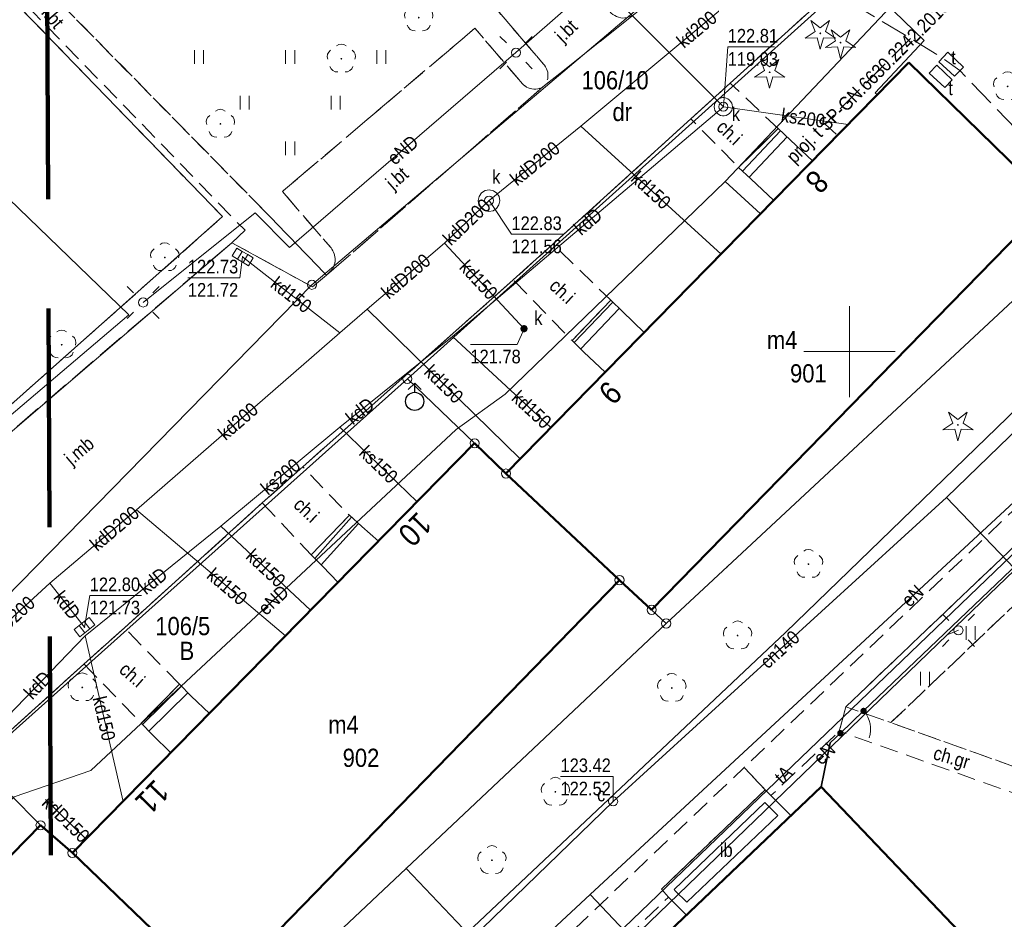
# Model space of a CAD drawing. Extents: x 6439600 to 6443631, y 5654340 to 5654937.
# Tile 5 of 54: x 6440804 to 6440858, y 5654489 to 5654538. Entities that reach past the tile are written whole.
import ezdxf
from ezdxf.enums import TextEntityAlignment as Align

# ---------------------------------------------------------------- set-up
doc = ezdxf.new("R2010")
doc.units = 0
doc.header["$MEASUREMENT"] = 0
for name, pattern in [('1.0_0.5', [1.5, 1, -0.5]), ('1.5_0.5', [2, 1.5, -0.5]), ('2', [0.9, 0.6, -0.3]), ('219-500', [0])]:
    doc.linetypes.add(name, pattern=pattern)
doc.layers.get('0').update_dxf_attribs({"color": 2, "linetype": 'CONTINUOUS', "lineweight": 5})
for name, color, linetype in [('202-punkt graniczny', 7, 'CONTINUOUS'), ('203-punkt graniczny', 7, 'CONTINUOUS'), ('210-oznaczenie konturu użytku gruntowego', 7, 'CONTINUOUS'), ('211-numer działki ewidencyjnej', 7, 'CONTINUOUS'), ('218-kontur użytku gruntowego', 7, 'CONTINUOUS'), ('219-działka ewidencyjna', 7, 'CONTINUOUS'), ('238-Punkt adresowy budynku', 7, 'CONTINUOUS'), ('312-budynek ewidencyjny', 7, 'CONTINUOUS'), ('312-oznaczenie budynku ewidencyjnego', 7, 'CONTINUOUS'), ('312-oznaczenie budynku ewidencyjnego-Atr117', 7, 'CONTINUOUS'), ('352-schody', 7, 'CONTINUOUS'), ('chodnik', 7, 'CONTINUOUS'), ('chodnik-Atr17', 7, 'CONTINUOUS'), ('drzewo iglaste', 7, 'CONTINUOUS'), ('drzewo liściaste', 7, 'CONTINUOUS'), ('hydrant', 7, 'CONTINUOUS'), ('inna budowla', 7, 'CONTINUOUS'), ('inna budowla-Atr17', 7, 'CONTINUOUS'), ('jezdnia', 7, 'CONTINUOUS'), ('jezdnia-Atr17', 7, 'CONTINUOUS'), ('kanalizacyjne urządzenie techniczne', 7, 'CONTINUOUS'), ('kanalizacyjne urządzenie techniczne-Atr17', 7, 'CONTINUOUS'), ('komora podziemna', 7, 'CONTINUOUS'), ('kratka ściekowa', 7, 'CONTINUOUS'), ('krawężnik', 7, 'CONTINUOUS'), ('latarnia', 7, 'CONTINUOUS'), ('ogrodzenie trwałe', 7, 'CONTINUOUS'), ('plac gier i zabaw', 7, 'CONTINUOUS'), ('przewód ciepłowniczy', 7, 'CONTINUOUS'), ('przewód ciepłowniczy-Atr1', 7, 'CONTINUOUS'), ('przewód elektroenergetyczny podziemny', 7, 'CONTINUOUS'), ('przewód elektroenergetyczny podziemny-Atr1', 7, 'CONTINUOUS'), ('przewód kanalizacyjny', 7, 'CONTINUOUS'), ('przewód kanalizacyjny-Atr1', 7, 'CONTINUOUS'), ('przewód telekomunikacyjny podziemny', 7, 'CONTINUOUS'), ('przewód telekomunikacyjny podziemny - ob. projektowany', 7, 'CONTINUOUS'), ('przewód telekomunikacyjny podziemny - ob. projektowany-Atr1', 7, 'CONTINUOUS'), ('przewód telekomunikacyjny podziemny-Atr1', 7, 'CONTINUOUS'), ('rzedna', 7, 'CONTINUOUS'), ('rzedna-Atr2', 7, 'CONTINUOUS'), ('rzedna-Atr3', 7, 'CONTINUOUS'), ('szafa telekomunikacyjna lub kontener - ob. projektowany', 7, 'CONTINUOUS'), ('szafa telekomunikacyjna lub kontener - ob. projektowany-Atr17', 7, 'CONTINUOUS'), ('taras', 7, 'CONTINUOUS'), ('trawnik', 7, 'CONTINUOUS'), ('właz do komory lub kanału - okrągły', 7, 'CONTINUOUS'), ('właz do komory lub kanału - okrągły-Atr17', 7, 'CONTINUOUS'), ('Zakres', 7, 'CONTINUOUS')]:
    doc.layers.add(name, color=color, linetype=linetype)
doc.layers.add('z - kartowanie', color=2, linetype='CONTINUOUS', lineweight=5)
doc.styles.add('MapaZas', font='geodezja.shx', dxfattribs={"width": 0.9})
doc.linetypes.add('902-500', pattern='A,3.75,0,[1,ksztalty.shx,S=0.5,R=0,X=0,Y=0],3.75', length=7.5)

# ---------------------------------------------------------------- blocks, each defined once
blk = doc.blocks.new('202')
at = {"color": 0, "linetype": 'Continuous', "lineweight": 0}
blk.add_circle((0, 0), 0.25, dxfattribs=at)
blk = doc.blocks.new('203')
at = {"linetype": 'Continuous', "lineweight": 0}
h = blk.add_hatch(color=0, dxfattribs=at)
edge = h.paths.add_edge_path()
edge.add_arc((0, 0), 0.045, 0, 360)
blk = doc.blocks.new('OP011')
at = {"linetype": 'Continuous', "lineweight": 13}
h = blk.add_hatch(color=0, dxfattribs=at)
edge = h.paths.add_edge_path()
edge.add_arc((0, 0), 0.05, 0, 360)
at = {"color": 0, "linetype": 'Continuous', "lineweight": 13}
for p, q in [((-0.283, 0.093), (-0.512, 0.706)), ((-0.512, 0.706), (0, 0.299)), ((0, 0.299), (0.512, 0.706)), ((0.512, 0.706), (0.283, 0.093)), ((-0.828, -0.268), (-0.283, 0.093)), ((0.283, 0.093), (0.828, -0.268)), ((-0.175, -0.24), (-0.828, -0.268)), ((0, -0.87), (-0.175, -0.24)), ((0.175, -0.24), (0, -0.87)), ((0.828, -0.268), (0.175, -0.24))]:
    blk.add_line(p, q, dxfattribs=at)
blk = doc.blocks.new('TU04')
at = {"color": 0, "linetype": 'Continuous', "lineweight": 13}
for p, q in [((0, 0), (0, 0.75)), ((0.5, 0), (0.5, 0.75))]:
    blk.add_line(p, q, dxfattribs=at)
blk = doc.blocks.new('SM01')
at = {"color": 0, "linetype": 'Continuous', "lineweight": 13}
for p, q in [((-0.53, 0.531), (-0.883, 0.884)), ((0.531, 0.531), (0.884, 0.884)), ((-0.53, -0.53), (-0.883, -0.883)), ((0.531, -0.53), (0.884, -0.883))]:
    blk.add_line(p, q, dxfattribs=at)
blk.add_circle((0, 0), 0.25, dxfattribs=at)
blk = doc.blocks.new('OP021')
at = {"linetype": 'Continuous', "lineweight": 13}
h = blk.add_hatch(color=0, dxfattribs=at)
edge = h.paths.add_edge_path()
edge.add_arc((0, 0), 0.05, 0, 360)
at = {"color": 0, "linetype": 'Continuous', "lineweight": 13}
for centre, start, end in [((0, 0.4), 49.272, 130.728), ((-0.38, 0.124), 121.308, 202.548), ((0.38, 0.124), 337.452, 58.692), ((-0.235, -0.324), 193.221, 274.871), ((0.235, -0.324), 265.129, 346.779)]:
    blk.add_arc(centre, 0.4, start, end, dxfattribs=at)
blk = doc.blocks.new('US22')
at = {"color": 0, "linetype": 'Continuous', "lineweight": 13}
blk.add_circle((0, 0), 0.25, dxfattribs=at)
blk = doc.blocks.new('PW01')
at = {"linetype": 'Continuous', "lineweight": 13}
h = blk.add_hatch(color=0, dxfattribs=at)
edge = h.paths.add_edge_path()
edge.add_arc((0, 0), 0.045, 0, 360)
blk = doc.blocks.new('SUWH')
at = {"color": 0, "linetype": 'Continuous'}
for p in [(-0.354, 0.646), (0, 0.5), (0.354, 0.646)]:
    blk.add_line(p, (0, 1), dxfattribs=at)
blk.add_circle((0, 0), 0.5, dxfattribs=at)
blk = doc.blocks.new('US25')
at = {"linetype": 'Continuous', "lineweight": 0}
h = blk.add_hatch(color=0, dxfattribs=at)
edge = h.paths.add_edge_path()
edge.add_arc((0, 0), 0.2, 0, 360)
blk = doc.blocks.new('US05')
at = {"color": 0, "linetype": 'Continuous', "lineweight": 13}
for p, q in [((-0.525, -0.25), (-0.525, 0.25)), ((-0.525, 0.25), (-0.175, 0.25)), ((-0.175, -0.25), (-0.175, 0.25)), ((-0.175, 0.25), (0.175, 0.25)), ((0.175, -0.25), (0.175, 0.25)), ((0.175, 0.25), (0.525, 0.25)), ((0.525, -0.25), (0.525, 0.25)), ((-0.525, -0.25), (-0.175, -0.25)), ((-0.175, -0.25), (0.175, -0.25)), ((0.175, -0.25), (0.525, -0.25))]:
    blk.add_line(p, q, dxfattribs=at)
blk = doc.blocks.new('bgs')
at = {"color": 0, "linetype": 'Continuous', "lineweight": 0, "const_width": 0.35}
blk.add_lwpolyline([(-0.175, 0, 1), (0.175, 0, 1)], format="xyb", close=True, dxfattribs=at)
blk = doc.blocks.new('ktok04l')
at = {"color": 0, "linetype": 'Continuous', "lineweight": 18}
blk.add_arc((0, 3), 3, 210, 270, dxfattribs=at)

msp = doc.modelspace()

# ---------------------------------------------------------------- linework, layer by layer
at = {"color": 0, "lineweight": 13}
for p, q in [((6440850, 5654517.516), (6440850, 5654522.516)), ((6440850, 5654517.516), (6440850, 5654522.516)), ((6440847.5, 5654520.016), (6440852.5, 5654520.016)), ((6440847.5, 5654520.016), (6440852.5, 5654520.016))]:
    msp.add_line(p, q, dxfattribs=at)
at = {"layer": '218-kontur użytku gruntowego', "color": 0, "linetype": 'Continuous', "lineweight": 13, "flags": 128}
for points in [[(6440856.79, 5654546.466), (6440825.74, 5654518.526)], [(6440825.74, 5654518.526), (6440856.79, 5654546.466)], [(6440820.5, 5654523.686), (6440840.98, 5654541.066)], [(6440840.98, 5654541.066), (6440820.5, 5654523.686)], [(6440782.63, 5654485.016), (6440820.5, 5654523.686)], [(6440820.5, 5654523.686), (6440782.63, 5654485.016)], [(6440825.74, 5654518.526), (6440802.18, 5654497.476)], [(6440802.18, 5654497.476), (6440825.74, 5654518.526)]]:
    msp.add_lwpolyline(points, dxfattribs=at)
at = {"layer": '219-działka ewidencyjna', "color": 0, "linetype": '219-500', "lineweight": 13, "flags": 128}
for points in [[(6440825.74, 5654518.526), (6440856.79, 5654546.466)], [(6440840.98, 5654541.066), (6440820.5, 5654523.686)], [(6440843.3, 5654508.216), (6440873.56, 5654536.396)], [(6440820.5, 5654523.686), (6440782.63, 5654485.016)], [(6440825.74, 5654518.526), (6440802.18, 5654497.476)], [(6440829.43, 5654514.986), (6440825.74, 5654518.526)], [(6440831.15, 5654513.326), (6440829.43, 5654514.986)], [(6440837.38, 5654507.476), (6440831.15, 5654513.326)], [(6440839.94, 5654505.096), (6440843.3, 5654508.216)], [(6440839.14, 5654505.846), (6440837.38, 5654507.476)], [(6440839.94, 5654505.096), (6440839.14, 5654505.846)], [(6440825.68, 5654491.656), (6440839.94, 5654505.096)], [(6440805.61, 5654494.026), (6440802.18, 5654497.476)], [(6440805.61, 5654494.026), (6440807.36, 5654492.506)], [(6440807.36, 5654492.506), (6440813.66, 5654486.456)], [(6440825.68, 5654491.656), (6440816.87, 5654483.356)], [(6440855.91, 5654459.826), (6440825.68, 5654491.656)]]:
    msp.add_lwpolyline(points, dxfattribs=at)
at = {"layer": '312-budynek ewidencyjny', "color": 0, "linetype": 'Continuous', "lineweight": 50, "flags": 128}
for points in [[(6440831.15, 5654513.326), (6440853.26, 5654535.886)], [(6440853.26, 5654535.886), (6440861.05, 5654528.266)], [(6440861.05, 5654528.266), (6440839.14, 5654505.846)], [(6440807.36, 5654492.506), (6440829.43, 5654514.986)], [(6440829.43, 5654514.986), (6440831.15, 5654513.326)], [(6440831.15, 5654513.326), (6440837.38, 5654507.476)], [(6440837.38, 5654507.476), (6440831.15, 5654513.326)], [(6440837.38, 5654507.476), (6440815.34, 5654484.836)], [(6440839.14, 5654505.846), (6440837.38, 5654507.476)], [(6440839.34, 5654487.456), (6440848.44, 5654496.126)], [(6440848.44, 5654496.126), (6440857.93, 5654486.196)], [(6440783.68, 5654471.596), (6440805.61, 5654494.026)], [(6440805.61, 5654494.026), (6440807.36, 5654492.506)], [(6440813.66, 5654486.456), (6440807.36, 5654492.506)], [(6440807.36, 5654492.506), (6440813.66, 5654486.456)]]:
    msp.add_lwpolyline(points, dxfattribs=at)
at = {"layer": '352-schody', "color": 0, "linetype": 'Continuous', "lineweight": 13, "flags": 128}
for points in [[(6440847.97, 5654530.496), (6440845.84, 5654528.316), (6440844.59, 5654529.496), (6440843.91, 5654530.126), (6440846.09, 5654532.256), (6440846.76, 5654531.626)], [(6440847.97, 5654530.496), (6440845.84, 5654528.316), (6440844.59, 5654529.496), (6440843.91, 5654530.126), (6440846.09, 5654532.256), (6440846.76, 5654531.626)], [(6440838.73, 5654521.066), (6440836.6, 5654518.896), (6440835.43, 5654519.996), (6440834.78, 5654520.626), (6440836.9, 5654522.836), (6440837.55, 5654522.216)], [(6440838.73, 5654521.066), (6440836.6, 5654518.896), (6440835.43, 5654519.996), (6440834.78, 5654520.626), (6440836.9, 5654522.836), (6440837.55, 5654522.216)], [(6440824.16, 5654509.616), (6440821.95, 5654507.356), (6440821.09, 5654508.246), (6440820.46, 5654508.866), (6440822.56, 5654511.036), (6440823.24, 5654510.426)], [(6440824.16, 5654509.616), (6440821.95, 5654507.356), (6440821.09, 5654508.246), (6440820.46, 5654508.866), (6440822.56, 5654511.036), (6440823.24, 5654510.426)], [(6440814.89, 5654500.166), (6440812.76, 5654498.006), (6440811.75, 5654498.986), (6440811.14, 5654499.626), (6440813.23, 5654501.766), (6440813.87, 5654501.116)], [(6440814.89, 5654500.166), (6440812.76, 5654498.006), (6440811.75, 5654498.986), (6440811.14, 5654499.626), (6440813.23, 5654501.766), (6440813.87, 5654501.116)]]:
    msp.add_lwpolyline(points, close=True, dxfattribs=at)
for points in [[(6440846.214, 5654532.14), (6440844.129, 5654529.923)], [(6440846.578, 5654531.797), (6440844.496, 5654529.583)], [(6440837.007, 5654522.734), (6440834.893, 5654520.517)], [(6440837.369, 5654522.389), (6440835.252, 5654520.169)], [(6440822.682, 5654510.927), (6440820.658, 5654508.671)], [(6440823.054, 5654510.593), (6440821.015, 5654508.32)], [(6440813.344, 5654501.65), (6440811.212, 5654499.551)], [(6440813.695, 5654501.294), (6440811.557, 5654499.189)]]:
    msp.add_lwpolyline(points, dxfattribs=at)
at = {"layer": 'chodnik', "color": 0, "linetype": '1.0_0.5', "lineweight": 13}
for points in [[(6440821.3, 5654524.206), (6440817.99, 5654527.636), (6440798.37, 5654547.626), (6440796.35, 5654548.046), (6440786.19, 5654537.336), (6440774.191, 5654525.43)], [(6440774.191, 5654512.055), (6440782.69, 5654513.066), (6440785.6, 5654513.836), (6440796.46, 5654503.106), (6440797.68, 5654504.136), (6440796.09, 5654508.856), (6440794.23, 5654507.426), (6440776.55, 5654524.856), (6440797.6, 5654546.486), (6440816.83, 5654526.676), (6440816.1, 5654525.996), (6440820.54, 5654523.566), (6440821.3, 5654524.206)]]:
    msp.add_lwpolyline(points, dxfattribs=at)
at = {"layer": 'chodnik', "color": 0, "linetype": '1.0_0.5', "lineweight": 13, "flags": 128}
for points in [[(6440843.91, 5654530.126), (6440846.09, 5654532.256), (6440843.46, 5654534.756), (6440841.29, 5654532.796)], [(6440889.01, 5654498.506), (6440890.36, 5654497.036), (6440890.4, 5654495.776), (6440876.1, 5654482.146), (6440875.19, 5654482.456), (6440874.79, 5654482.816), (6440874.27, 5654482.576), (6440873.35, 5654483.556), (6440871.49, 5654481.786), (6440872.88, 5654480.326), (6440872.86, 5654479.066), (6440860.56, 5654467.316), (6440859.65, 5654466.626), (6440858.71, 5654466.276), (6440857.73, 5654466.256), (6440856.75, 5654466.546), (6440856.05, 5654467.086), (6440854.56, 5654465.716), (6440855.82, 5654464.746), (6440857.3, 5654464.246), (6440858.86, 5654464.256), (6440860.36, 5654464.696), (6440861.68, 5654465.546), (6440896.46, 5654498.806), (6440896.69, 5654500.056), (6440893.7, 5654503.156), (6440901.85, 5654510.786), (6440903.84, 5654508.686), (6440905.26, 5654508.126), (6440905.94, 5654508.306), (6440906.79, 5654508.546), (6440908.09, 5654509.836), (6440908.19, 5654509.986), (6440905.1, 5654513.286), (6440900.59, 5654514.046), (6440882.25, 5654533.186), (6440878.06, 5654529.166), (6440875.67, 5654526.886), (6440873.3, 5654524.966), (6440844.22, 5654497.196), (6440845.37, 5654495.966), (6440845.69, 5654495.656), (6440849.44, 5654499.186), (6440849.8, 5654500.526), (6440874.4, 5654523.976), (6440876.68, 5654525.796), (6440880.95, 5654521.306), (6440881.01, 5654520.346), (6440877.95, 5654517.366), (6440879.74, 5654515.486), (6440882.8, 5654518.476), (6440883.75, 5654518.386), (6440893.21, 5654508.486), (6440889.65, 5654505.066), (6440887.38, 5654502.896), (6440888.64, 5654501.536), (6440887.36, 5654500.286)], [(6440833.73, 5654525.906), (6440831.55, 5654523.956), (6440834.78, 5654520.626), (6440836.9, 5654522.836)], [(6440820, 5654513.696), (6440817.78, 5654511.716), (6440820.46, 5654508.866), (6440822.56, 5654511.036)], [(6440810.21, 5654504.866), (6440807.99, 5654502.866), (6440811.14, 5654499.626), (6440813.23, 5654501.766)], [(6440864.61, 5654492.596), (6440861.43, 5654495.976), (6440860.84, 5654496.596), (6440852.27, 5654499.656), (6440849.8, 5654500.526), (6440849.44, 5654499.186), (6440859.91, 5654495.466), (6440863.65, 5654491.676)], [(6440845.37, 5654495.966), (6440844.22, 5654497.196), (6440819.24, 5654473.386), (6440820.44, 5654472.136), (6440823.41, 5654475.006), (6440826.05, 5654477.566), (6440826.23, 5654477.396), (6440832.06, 5654482.336), (6440833.85, 5654482.006), (6440835.21, 5654483.296), (6440834.96, 5654485.106), (6440840.07, 5654490.086), (6440839.68, 5654490.516)]]:
    msp.add_lwpolyline(points, close=True, dxfattribs=at)
at = {"layer": 'inna budowla', "color": 0, "linetype": 'Continuous', "lineweight": 13, "flags": 128}
msp.add_lwpolyline([(6440846.79, 5654494.556), (6440845.37, 5654495.966), (6440839.68, 5654490.516), (6440840.07, 5654490.086), (6440841.06, 5654489.096)], close=True, dxfattribs=at)
at = {"layer": 'jezdnia', "color": 0, "linetype": '1.5_0.5', "lineweight": 13}
msp.add_lwpolyline([(6440838.22, 5654538.556), (6440833.18, 5654534.546), (6440821.3, 5654524.206), (6440820.54, 5654523.566), (6440816.1, 5654525.996), (6440796.09, 5654508.856), (6440797.68, 5654504.136), (6440779.16, 5654488.486), (6440777.44, 5654486.816), (6440780.62, 5654483.166), (6440783.24, 5654480.486), (6440784.47, 5654481.576), (6440786.72, 5654483.626), (6440794.36, 5654490.556), (6440796.54, 5654492.526), (6440807.99, 5654502.866), (6440810.21, 5654504.866), (6440817.78, 5654511.716), (6440820, 5654513.696), (6440831.55, 5654523.956), (6440833.73, 5654525.906), (6440841.29, 5654532.796), (6440843.46, 5654534.756), (6440856.58, 5654546.626)], dxfattribs=at)
at = {"layer": 'jezdnia', "color": 0, "linetype": '1.5_0.5', "lineweight": 13, "flags": 128}
for points in [[(6440833.18, 5654534.546), (6440838.22, 5654538.556), (6440838.13, 5654538.486), (6440838.02, 5654538.426), (6440837.91, 5654538.386), (6440837.8, 5654538.346), (6440837.68, 5654538.336), (6440837.57, 5654538.326), (6440837.45, 5654538.336), (6440837.33, 5654538.366), (6440837.22, 5654538.406), (6440837.12, 5654538.456), (6440837.02, 5654538.526), (6440836.93, 5654538.596), (6440836.85, 5654538.686), (6440834.16, 5654541.756), (6440830.66, 5654538.776), (6440833.19, 5654535.816), (6440833.26, 5654535.736), (6440833.32, 5654535.646), (6440833.37, 5654535.546), (6440833.41, 5654535.446), (6440833.44, 5654535.346), (6440833.45, 5654535.236), (6440833.45, 5654535.126), (6440833.44, 5654535.016), (6440833.41, 5654534.916), (6440833.37, 5654534.806), (6440833.32, 5654534.716), (6440833.25, 5654534.626)], [(6440832.37, 5654534.496), (6440832.28, 5654534.536), (6440832.19, 5654534.596), (6440832.11, 5654534.656), (6440832.04, 5654534.736), (6440831.97, 5654534.816), (6440829.45, 5654537.766), (6440818.88, 5654528.806), (6440821.55, 5654525.706), (6440821.6, 5654525.636), (6440821.65, 5654525.556), (6440821.69, 5654525.476), (6440821.72, 5654525.396), (6440821.74, 5654525.306), (6440821.76, 5654525.226), (6440821.77, 5654525.136), (6440821.77, 5654525.046), (6440821.77, 5654524.956), (6440821.76, 5654524.866), (6440821.73, 5654524.786), (6440821.71, 5654524.696), (6440821.67, 5654524.616), (6440821.63, 5654524.536), (6440821.3, 5654524.206), (6440833.18, 5654534.546), (6440833.09, 5654534.496), (6440832.99, 5654534.466), (6440832.89, 5654534.436), (6440832.78, 5654534.426), (6440832.68, 5654534.426), (6440832.57, 5654534.436), (6440832.47, 5654534.456)]]:
    msp.add_lwpolyline(points, close=True, dxfattribs=at)
at = {"layer": 'komora podziemna', "color": 0, "linetype": 'Continuous', "lineweight": 13, "flags": 128}
for points in [[(6440843.58, 5654533.456), (6440843.57, 5654533.356), (6440843.54, 5654533.256), (6440843.48, 5654533.166), (6440843.41, 5654533.086), (6440843.33, 5654533.026), (6440843.23, 5654532.976), (6440843.13, 5654532.956), (6440843.03, 5654532.956), (6440842.93, 5654532.976), (6440842.83, 5654533.026), (6440842.75, 5654533.086), (6440842.68, 5654533.166), (6440842.62, 5654533.256), (6440842.59, 5654533.356), (6440842.58, 5654533.456), (6440842.59, 5654533.556), (6440842.62, 5654533.656), (6440842.68, 5654533.746), (6440842.75, 5654533.826), (6440842.83, 5654533.886), (6440842.93, 5654533.936), (6440843.03, 5654533.956), (6440843.13, 5654533.956), (6440843.23, 5654533.936), (6440843.33, 5654533.886), (6440843.41, 5654533.826), (6440843.48, 5654533.746), (6440843.54, 5654533.656), (6440843.57, 5654533.556)], [(6440829.62, 5654528.316), (6440829.67, 5654528.536), (6440829.81, 5654528.726), (6440830, 5654528.856), (6440830.23, 5654528.896), (6440830.46, 5654528.846), (6440830.65, 5654528.716), (6440830.77, 5654528.526), (6440830.82, 5654528.286), (6440830.76, 5654528.066), (6440830.63, 5654527.876), (6440830.44, 5654527.746), (6440830.21, 5654527.706), (6440829.98, 5654527.756), (6440829.79, 5654527.886), (6440829.66, 5654528.076)]]:
    msp.add_lwpolyline(points, close=True, dxfattribs=at)
at = {"layer": 'krawężnik', "color": 0, "linetype": 'Continuous', "lineweight": 13, "flags": 128}
for points in [[(6440843.46, 5654534.756), (6440856.58, 5654546.626), (6440858.22, 5654547.776)], [(6440833.73, 5654525.906), (6440841.29, 5654532.796), (6440843.46, 5654534.756)], [(6440796.09, 5654508.856), (6440816.1, 5654525.996)], [(6440816.1, 5654525.996), (6440820.54, 5654523.566), (6440821.3, 5654524.206)], [(6440820, 5654513.696), (6440831.55, 5654523.956), (6440833.73, 5654525.906)], [(6440810.21, 5654504.866), (6440817.78, 5654511.716), (6440820, 5654513.696)], [(6440807.99, 5654502.866), (6440810.21, 5654504.866)], [(6440796.54, 5654492.526), (6440807.99, 5654502.866)]]:
    msp.add_lwpolyline(points, dxfattribs=at)
at = {"layer": 'ogrodzenie trwałe', "color": 0, "linetype": '902-500', "lineweight": 35, "flags": 128}
for points in [[(6440797.57, 5654546.026), (6440815.6, 5654527.426)], [(6440793.87, 5654508.116), (6440815.6, 5654527.426)]]:
    msp.add_lwpolyline(points, dxfattribs=at)
at = {"layer": 'plac gier i zabaw', "color": 0, "linetype": '1.0_0.5', "lineweight": 13, "flags": 128}
for points in [[(6440797.57, 5654546.026), (6440776.97, 5654524.906), (6440793.87, 5654508.116), (6440815.6, 5654527.426)], [(6440865, 5654504.226), (6440861.06, 5654508.026), (6440852.27, 5654499.656), (6440860.84, 5654496.596), (6440861.43, 5654495.976), (6440865.04, 5654499.526)]]:
    msp.add_lwpolyline(points, close=True, dxfattribs=at)
at = {"layer": 'przewód ciepłowniczy', "color": 0, "linetype": 'Continuous', "lineweight": 13, "flags": 128}
for points in [[(6440873.61, 5654529.626), (6440866.54, 5654522.736), (6440868.29, 5654520.826), (6440865.8, 5654518.466), (6440863.97, 5654520.396), (6440855.32, 5654512.016)], [(6440837.03, 5654495.336), (6440855.32, 5654512.016)], [(6440855.32, 5654512.016), (6440869.47, 5654497.246)], [(6440809.58, 5654468.826), (6440817.15, 5654476.136), (6440818.94, 5654474.236), (6440821.48, 5654476.646), (6440819.71, 5654478.526), (6440837.03, 5654495.336)]]:
    msp.add_lwpolyline(points, dxfattribs=at)
at = {"layer": 'przewód elektroenergetyczny podziemny', "color": 0, "linetype": 'Continuous', "lineweight": 13}
msp.add_lwpolyline([(6440836.159, 5654570.427), (6440860.1, 5654547.256), (6440853.6, 5654540.386), (6440843.17, 5654529.346)], dxfattribs=at)
at = {"layer": 'przewód elektroenergetyczny podziemny', "color": 0, "linetype": 'Continuous', "lineweight": 13, "flags": 128}
for points in [[(6440831.7, 5654536.426), (6440849.53, 5654552.016)], [(6440810.45, 5654522.036), (6440792.86, 5654539.026)], [(6440831.7, 5654536.426), (6440819.27, 5654525.736), (6440817.38, 5654527.636), (6440811.24, 5654522.716)], [(6440843.17, 5654529.346), (6440831.1, 5654517.676), (6440828.41, 5654515.746), (6440808.37, 5654497.026), (6440804.17, 5654495.586), (6440795.79, 5654486.786)], [(6440843.17, 5654529.346), (6440845.11, 5654527.576)], [(6440875.6, 5654524.676), (6440875.22, 5654523.556), (6440855.36, 5654504.466)], [(6440835.77, 5654490.226), (6440871.15, 5654522.996), (6440873.88, 5654523.606)], [(6440795.07, 5654502.786), (6440793.6, 5654507.736), (6440810.45, 5654522.036)], [(6440855.36, 5654504.466), (6440836.93, 5654486.666), (6440836.66, 5654486.286)], [(6440855.36, 5654504.466), (6440855.98, 5654504.726)], [(6440827.17, 5654482.236), (6440835.77, 5654490.226)], [(6440835.77, 5654490.226), (6440850.03, 5654475.136)]]:
    msp.add_lwpolyline(points, dxfattribs=at)
at = {"layer": 'przewód kanalizacyjny', "color": 0, "linetype": 'Continuous', "lineweight": 13, "flags": 128}
for points in [[(6440812.69, 5654563.876), (6440843.08, 5654533.456)], [(6440847.98, 5654543.026), (6440835.26, 5654532.386)], [(6440851.53, 5654534.116), (6440851.41, 5654534.216), (6440854.09, 5654537.096), (6440847.98, 5654543.026)], [(6440828.21, 5654520.856), (6440843.08, 5654533.456)], [(6440849.93, 5654532.486), (6440843.08, 5654533.456)], [(6440835.26, 5654532.386), (6440830.22, 5654528.306)], [(6440835.26, 5654532.386), (6440842.95, 5654525.366)], [(6440782.31, 5654444.206), (6440803.34, 5654464.016), (6440828.39, 5654487.526), (6440846.49, 5654504.606), (6440862.14, 5654519.766), (6440873.96, 5654530.706)], [(6440830.22, 5654528.306), (6440827.77, 5654525.966)], [(6440827.77, 5654525.966), (6440823.54, 5654522.346)], [(6440827.77, 5654525.966), (6440832.14, 5654521.276)], [(6440822.03, 5654521.056), (6440816.7, 5654525.216)], [(6440823.54, 5654522.346), (6440822.03, 5654521.056)], [(6440823.54, 5654522.346), (6440831.93, 5654514.126)], [(6440822.03, 5654521.056), (6440810.87, 5654511.336)], [(6440822.04, 5654515.866), (6440828.21, 5654520.856)], [(6440828.21, 5654520.856), (6440833.62, 5654515.856)], [(6440815.51, 5654510.436), (6440822.04, 5654515.866)], [(6440822.04, 5654515.866), (6440826.28, 5654511.776)], [(6440810.87, 5654511.336), (6440806.12, 5654507.306)], [(6440810.87, 5654511.336), (6440819.05, 5654504.416)], [(6440808.06, 5654504.426), (6440815.51, 5654510.436)], [(6440815.51, 5654510.436), (6440820.43, 5654505.826)], [(6440806.12, 5654507.306), (6440801.83, 5654503.376)], [(6440806.12, 5654507.306), (6440808.02, 5654504.896)], [(6440798.13, 5654494.126), (6440808.06, 5654504.426)], [(6440808.06, 5654504.426), (6440810.14, 5654495.336)], [(6440805.88, 5654495.446), (6440808.11, 5654493.266)]]:
    msp.add_lwpolyline(points, dxfattribs=at)
at = {"layer": 'przewód telekomunikacyjny podziemny', "color": 0, "linetype": 'Continuous', "lineweight": 13, "flags": 128}
msp.add_lwpolyline([(6440819.63, 5654471.066), (6440820.06, 5654471.536), (6440868.15, 5654517.716), (6440868.68, 5654518.066)], dxfattribs=at)
at = {"layer": 'przewód telekomunikacyjny podziemny - ob. projektowany', "color": 0, "linetype": '1.5_0.5', "lineweight": 13, "flags": 128}
for points in [[(6440816.26, 5654569.886), (6440818.32, 5654568.786), (6440832.43, 5654554.986), (6440837.8, 5654549.616), (6440839.74, 5654549.046), (6440840.51, 5654548.506), (6440843.91, 5654545.126), (6440850.28, 5654539.046), (6440853.35, 5654537.206), (6440855.04, 5654536.186), (6440856.05, 5654535.446), (6440861.79, 5654529.506), (6440862.31, 5654528.536), (6440862.97, 5654524.216), (6440868.74, 5654518.106)], [(6440849.27, 5654531.956), (6440848.66, 5654532.506), (6440853.35, 5654537.206)]]:
    msp.add_lwpolyline(points, dxfattribs=at)
at = {"layer": 'rzedna-Atr2', "color": 0, "lineweight": 13, "flags": 128}
for points in [[(6440843.08, 5654533.456), (6440843.32, 5654536.746), (6440845.881, 5654536.746)], [(6440830.22, 5654528.306), (6440831.45, 5654526.456), (6440834.304, 5654526.456)], [(6440816.7, 5654525.216), (6440816.55, 5654524.076), (6440813.696, 5654524.076)], [(6440832.14, 5654521.276), (6440831.76, 5654520.416), (6440829.199, 5654520.416)], [(6440808.02, 5654504.896), (6440808.31, 5654506.636), (6440811.158, 5654506.636)], [(6440837.03, 5654495.336), (6440837.03, 5654496.706), (6440834.144, 5654496.706)]]:
    msp.add_lwpolyline(points, dxfattribs=at)
at = {"layer": 'szafa telekomunikacyjna lub kontener - ob. projektowany', "color": 0, "linetype": 'Continuous', "lineweight": 13, "flags": 128}
for points in [[(6440854.9, 5654535.926), (6440855.4, 5654536.446), (6440856.25, 5654535.636), (6440855.77, 5654535.126)], [(6440854.79, 5654535.736), (6440855.63, 5654534.926), (6440855.23, 5654534.506), (6440854.38, 5654535.306)]]:
    msp.add_lwpolyline(points, close=True, dxfattribs=at)
at = {"layer": 'taras', "color": 0, "lineweight": 13}
for p, q in [((6440839.68, 5654490.516), (6440845.37, 5654495.966)), ((6440845.37, 5654495.966), (6440846.79, 5654494.556)), ((6440840.377, 5654490.492), (6440845.364, 5654495.268)), ((6440845.364, 5654495.268), (6440846.073, 5654494.564)), ((6440846.79, 5654494.556), (6440841.06, 5654489.096)), ((6440846.073, 5654494.564), (6440841.068, 5654489.795)), ((6440840.07, 5654490.086), (6440839.68, 5654490.516)), ((6440840.432, 5654490.431), (6440840.377, 5654490.492)), ((6440841.068, 5654489.795), (6440840.432, 5654490.431)), ((6440841.06, 5654489.096), (6440840.07, 5654490.086))]:
    msp.add_line(p, q, dxfattribs=at)
at = {"layer": 'trawnik', "color": 0, "linetype": '1.0_0.5', "lineweight": 13, "flags": 128}
for points in [[(6440809.51, 5654568.516), (6440797.46, 5654556.156), (6440798.37, 5654547.626), (6440817.99, 5654527.636), (6440821.3, 5654524.206), (6440821.63, 5654524.536), (6440821.67, 5654524.616), (6440821.71, 5654524.696), (6440821.73, 5654524.786), (6440821.76, 5654524.866), (6440821.77, 5654524.956), (6440821.77, 5654525.046), (6440821.77, 5654525.136), (6440821.76, 5654525.226), (6440821.74, 5654525.306), (6440821.72, 5654525.396), (6440821.69, 5654525.476), (6440821.65, 5654525.556), (6440821.6, 5654525.636), (6440821.55, 5654525.706), (6440818.88, 5654528.806), (6440829.45, 5654537.766), (6440831.97, 5654534.816), (6440832.04, 5654534.736), (6440832.11, 5654534.656), (6440832.19, 5654534.596), (6440832.28, 5654534.536), (6440832.37, 5654534.496), (6440832.47, 5654534.456), (6440832.57, 5654534.436), (6440832.68, 5654534.426), (6440832.78, 5654534.426), (6440832.89, 5654534.436), (6440832.99, 5654534.466), (6440833.09, 5654534.496), (6440833.18, 5654534.546), (6440833.25, 5654534.626), (6440833.32, 5654534.716), (6440833.37, 5654534.806), (6440833.41, 5654534.916), (6440833.44, 5654535.016), (6440833.45, 5654535.126), (6440833.45, 5654535.236), (6440833.44, 5654535.346), (6440833.41, 5654535.446), (6440833.37, 5654535.546), (6440833.32, 5654535.646), (6440833.26, 5654535.736), (6440833.19, 5654535.816), (6440830.66, 5654538.776), (6440834.16, 5654541.756), (6440836.85, 5654538.686), (6440836.93, 5654538.596), (6440837.02, 5654538.526), (6440837.12, 5654538.456), (6440837.22, 5654538.406), (6440837.33, 5654538.366), (6440837.45, 5654538.336), (6440837.57, 5654538.326), (6440837.68, 5654538.336), (6440837.8, 5654538.346), (6440837.91, 5654538.386), (6440838.02, 5654538.426), (6440838.13, 5654538.486), (6440838.22, 5654538.556), (6440839.17, 5654539.366)], [(6440881.01, 5654520.346), (6440880.95, 5654521.306), (6440876.68, 5654525.796), (6440874.4, 5654523.976), (6440849.8, 5654500.526), (6440852.27, 5654499.656), (6440861.06, 5654508.026), (6440865, 5654504.226), (6440865.04, 5654499.526), (6440861.43, 5654495.976), (6440864.61, 5654492.596), (6440874.83, 5654502.366), (6440865.4, 5654512.326), (6440874.5, 5654521.006), (6440877.95, 5654517.366)]]:
    msp.add_lwpolyline(points, close=True, dxfattribs=at)
at = {"layer": 'z - kartowanie', "color": 0, "linetype": '902-500', "lineweight": 35}
for points in [[(6440865.4, 5654512.326), (6440862.906, 5654511.906), (6440850.774, 5654500.296)], [(6440849.5, 5654499.077), (6440848.947, 5654498.548), (6440848.44, 5654496.126)]]:
    msp.add_lwpolyline(points, dxfattribs=at)
at = {"layer": 'z - kartowanie', "color": 0, "linetype": 'Continuous', "lineweight": 18}
msp.add_lwpolyline([(6440849.5, 5654499.077), (6440850.774, 5654500.296)], dxfattribs=at)
at = {"layer": 'Zakres', "color": 221, "linetype": '2', "lineweight": 140, "ltscale": 20, "flags": 128}
msp.add_lwpolyline([(6441020.39, 5654562.126), (6440805.9, 5654559.876), (6440806.46, 5654422.716), (6441021.62, 5654424.036)], close=True, dxfattribs=at)

# ---------------------------------------------------------------- block references
at = {"layer": '202-punkt graniczny', "color": 0, "linetype": 'Continuous', "lineweight": 13}
for p in [(6440820.5, 5654523.686), (6440825.74, 5654518.526), (6440829.43, 5654514.986), (6440831.15, 5654513.326), (6440837.38, 5654507.476), (6440839.14, 5654505.846), (6440839.94, 5654505.096), (6440805.61, 5654494.026), (6440807.36, 5654492.506)]:
    msp.add_blockref('202', p, dxfattribs=at)
at = {"layer": '203-punkt graniczny', "color": 0, "linetype": 'Continuous', "lineweight": 13}
for p in [(6440843.3, 5654508.216), (6440825.68, 5654491.656)]:
    msp.add_blockref('203', p, dxfattribs=at)
at = {"layer": 'drzewo iglaste', "color": 0, "linetype": 'Continuous', "lineweight": 13}
for p in [(6440848.4, 5654537.486), (6440849.51, 5654536.976), (6440845.62, 5654535.346), (6440855.95, 5654515.996)]:
    msp.add_blockref('OP011', p, dxfattribs=at)
at = {"layer": 'drzewo liściaste', "color": 0, "linetype": 'Continuous', "lineweight": 13}
for p in [(6440815.48, 5654532.516), (6440812.43, 5654525.186), (6440806.77, 5654520.396), (6440847.75, 5654508.356), (6440843.86, 5654504.436), (6440807.9, 5654501.586), (6440840.25, 5654501.556), (6440833.86, 5654495.856), (6440830.38, 5654492.106)]:
    msp.add_blockref('OP021', p, dxfattribs=at)
at = {"layer": 'hydrant', "color": 0, "linetype": 'Continuous', "lineweight": 13}
msp.add_blockref('SUWH', (6440826.14, 5654517.286), dxfattribs=at)
at = {"layer": 'kanalizacyjne urządzenie techniczne', "color": 0, "linetype": 'Continuous', "lineweight": 13}
msp.add_blockref('US25', (6440832.14, 5654521.276), dxfattribs=at)
at = {"layer": 'kratka ściekowa', "color": 0, "linetype": 'Continuous', "lineweight": 13}
for p, rotation in [((6440816.7, 5654525.216), 328.9), ((6440808.02, 5654504.896), 38.97000000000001)]:
    msp.add_blockref('US05', p, dxfattribs=dict(at, rotation=rotation))
at = {"layer": 'latarnia', "color": 0, "linetype": 'Continuous', "lineweight": 13}
for p in [(6440831.7, 5654536.426), (6440811.24, 5654522.716), (6440855.98, 5654504.726)]:
    msp.add_blockref('SM01', p, dxfattribs=at)
at = {"layer": 'rzedna', "color": 0, "linetype": 'Continuous', "lineweight": 13}
for p in [(6440843.08, 5654533.456), (6440830.22, 5654528.306), (6440816.7, 5654525.216), (6440832.14, 5654521.276), (6440808.02, 5654504.896), (6440837.03, 5654495.336)]:
    msp.add_blockref('PW01', p, dxfattribs=at)
at = {"layer": 'trawnik', "color": 0, "linetype": 'Continuous', "lineweight": 13}
for p in [(6440814.059, 5654535.805), (6440819.059, 5654535.805), (6440824.059, 5654535.805), (6440816.559, 5654533.305), (6440821.559, 5654533.305), (6440819.059, 5654530.805), (6440856.399, 5654504.195), (6440853.899, 5654501.695)]:
    msp.add_blockref('TU04', p, dxfattribs=at)
at = {"layer": 'właz do komory lub kanału - okrągły', "color": 0, "linetype": 'Continuous', "lineweight": 13}
for p in [(6440843.08, 5654533.456), (6440830.22, 5654528.306), (6440837.03, 5654495.336)]:
    msp.add_blockref('US22', p, dxfattribs=at)
at = {"layer": 'z - kartowanie', "color": 0, "linetype": 'Continuous', "lineweight": 13}
for p in [(6440826.36, 5654538.346), (6440822.116, 5654536.089), (6440858.68, 5654534.576)]:
    msp.add_blockref('OP021', p, dxfattribs=at)
at = {"layer": 'z - kartowanie', "color": 0, "linetype": 'Continuous', "lineweight": 18, "xscale": 0.5, "yscale": 0.5, "zscale": 0.5}
for p, rotation in [((6440850.774, 5654500.296), 133.7411810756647), ((6440849.5, 5654499.077), 313.7411810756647)]:
    msp.add_blockref('bgs', p, dxfattribs=dict(at, rotation=rotation))
at = {"layer": 'z - kartowanie', "color": 0, "linetype": 'Continuous', "lineweight": 18, "xscale": 0.4999999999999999, "yscale": 0.4999999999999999, "rotation": 131.1453679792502}
msp.add_blockref('ktok04l', (6440850.793, 5654500.291), dxfattribs=at)

# ---------------------------------------------------------------- texts
at = {"layer": '210-oznaczenie konturu użytku gruntowego', "color": 0, "linetype": 'Continuous', "lineweight": 13, "style": 'MapaZas', "width": 0.9}
for s, p in [('dr', (6440836.993, 5654532.673)), ('B', (6440813.242, 5654503.096))]:
    msp.add_text(s, height=1, dxfattribs=at).set_placement(p)
at = {"layer": '211-numer działki ewidencyjnej', "color": 0, "linetype": 'Continuous', "lineweight": 13, "style": 'MapaZas', "width": 0.9}
for s, p in [('106/10', (6440835.298, 5654534.413)), ('106/5', (6440811.91, 5654504.456))]:
    msp.add_text(s, height=1, dxfattribs=at).set_placement(p)
at = {"layer": '238-Punkt adresowy budynku', "color": 0, "linetype": 'Continuous', "lineweight": 13, "style": 'MapaZas', "width": 0.9}
for s, rotation, p in [('8', 225.578, (6440847.77, 5654529.776)), ('9', 225.578, (6440836.43, 5654518.196)), ('10', 225.533, (6440825.72, 5654510.696)), ('11', 225.533, (6440811.3, 5654496.006))]:
    msp.add_text(s, height=1.25, rotation=rotation, dxfattribs=at).set_placement(p, align=Align.CENTER)
at = {"layer": '312-oznaczenie budynku ewidencyjnego', "color": 0, "linetype": 'Continuous', "lineweight": 13, "style": 'MapaZas', "width": 0.9}
for s, p in [('901', (6440846.74, 5654519.326)), ('902', (6440822.19, 5654498.226))]:
    msp.add_text(s, height=1, dxfattribs=at).set_placement(p, align=Align.TOP_LEFT)
at = {"layer": '312-oznaczenie budynku ewidencyjnego-Atr117', "color": 0, "lineweight": 13, "style": 'MapaZas', "width": 0.9}
for p in [(6440845.47, 5654520.156), (6440821.4, 5654499.046)]:
    msp.add_text('m4', height=1, dxfattribs=at).set_placement(p)
at = {"layer": 'chodnik-Atr17', "color": 0, "lineweight": 13, "style": 'MapaZas', "width": 0.9}
for s, rotation, p in [('ch.bt', 310.265, (6440806.04, 5654538.666)), ('ch.i', 316.916, (6440843.41, 5654532.046)), ('ch.i', 317.624, (6440834.24, 5654523.336)), ('ch.i', 316.451, (6440820.2, 5654511.326)), ('ch.i', 318.762, (6440810.64, 5654502.286)), ('ch.gr', 343.864, (6440855.61, 5654497.746))]:
    msp.add_text(s, height=0.75, rotation=rotation, dxfattribs=at).set_placement(p, align=Align.MIDDLE_CENTER)
at = {"layer": 'inna budowla-Atr17', "color": 0, "lineweight": 13, "style": 'MapaZas', "width": 0.9}
msp.add_text('ib', height=0.75, dxfattribs=at).set_placement((6440843.24, 5654492.666), align=Align.MIDDLE_CENTER)
at = {"layer": 'jezdnia-Atr17', "color": 0, "lineweight": 13, "style": 'MapaZas', "width": 0.9}
for rotation, p in [(44.266, (6440834.28, 5654536.936)), (41.245, (6440824.96, 5654528.856))]:
    msp.add_text('j.bt', height=0.75, rotation=rotation, dxfattribs=at).set_placement(p)
msp.add_text('j.mb', height=0.75, rotation=40.317, dxfattribs=at).set_placement((6440807.73, 5654514.576), align=Align.MIDDLE_CENTER)
at = {"layer": 'kanalizacyjne urządzenie techniczne-Atr17', "color": 0, "lineweight": 13, "style": 'MapaZas', "width": 0.9}
msp.add_text('k', height=0.75, dxfattribs=at).set_placement((6440832.7, 5654521.486))
at = {"layer": 'przewód ciepłowniczy-Atr1', "color": 0, "lineweight": 13, "style": 'MapaZas', "width": 0.9}
msp.add_text('cn140', height=0.75, rotation=42.364, dxfattribs=at).set_placement((6440846.18, 5654503.676), align=Align.MIDDLE_CENTER)
at = {"layer": 'przewód elektroenergetyczny podziemny-Atr1', "color": 0, "lineweight": 13, "style": 'MapaZas', "width": 0.9}
for s, rotation, p in [('eND', 40.696, (6440825.49, 5654531.086)), ('eND', 43.049, (6440818.39, 5654506.386)), ('eN', 42.807, (6440853.46, 5654506.616)), ('eN', 43.999, (6440848.62, 5654497.956))]:
    msp.add_text(s, height=0.75, rotation=rotation, dxfattribs=at).set_placement(p, align=Align.MIDDLE_CENTER)
at = {"layer": 'przewód kanalizacyjny-Atr1', "color": 0, "lineweight": 13, "style": 'MapaZas', "width": 0.9}
for s, rotation, p in [('kd200', 39.912, (6440841.62, 5654537.706)), ('ks200', 351.939, (6440847.45, 5654532.836)), ('kdD200', 38.99, (6440832.74, 5654530.346)), ('kd150', 317.608, (6440839.11, 5654528.876)), ('kdD200', 43.685, (6440829, 5654527.136)), ('kdD', 40.276, (6440835.65, 5654527.156)), ('kdD200', 40.556, (6440825.66, 5654524.156)), ('kd150', 312.98, (6440829.65, 5654523.956)), ('kd150', 322.029, (6440819.37, 5654523.136)), ('kd150', 315.586, (6440827.74, 5654518.236)), ('kd150', 317.26, (6440832.56, 5654516.836)), ('kd200', 41.054, (6440816.45, 5654516.196)), ('kdD', 38.959, (6440823.14, 5654516.756)), ('ks150', 316.031, (6440824.16, 5654513.826)), ('ks200', 39.744, (6440818.78, 5654513.156)), ('kdD200', 40.31, (6440809.67, 5654510.316)), ('kd150', 316.863, (6440817.97, 5654508.136)), ('kdD', 38.894, (6440811.79, 5654507.436)), ('kd150', 319.769, (6440815.85, 5654507.126)), ('kdD', 308.252, (6440807.07, 5654506.106)), ('kdD200', 42.492, (6440803.98, 5654505.346)), ('kdD', 46.049, (6440805.45, 5654501.716)), ('kd150', 282.888, (6440809.1, 5654499.886)), ('kdD150', 315.649, (6440807, 5654494.356))]:
    msp.add_text(s, height=0.75, rotation=rotation, dxfattribs=at).set_placement(p, align=Align.MIDDLE_CENTER)
at = {"layer": 'przewód telekomunikacyjny podziemny - ob. projektowany-Atr1', "color": 0, "lineweight": 13, "style": 'MapaZas', "width": 0.9}
msp.add_text('proj. t SP-GN.6630.2242.2015', height=0.75, rotation=45.06, dxfattribs=at).set_placement((6440851.01, 5654534.856), align=Align.MIDDLE_CENTER)
at = {"layer": 'przewód telekomunikacyjny podziemny-Atr1', "color": 0, "lineweight": 13, "style": 'MapaZas', "width": 0.9}
msp.add_text('tA', height=0.75, rotation=43.84, dxfattribs=at).set_placement((6440846.37, 5654496.796), align=Align.MIDDLE_CENTER)
at = {"layer": 'rzedna-Atr2', "color": 0, "lineweight": 13, "style": 'MapaZas', "width": 0.9}
for s, p in [('122.81', (6440843.32, 5654536.754)), ('122.83', (6440831.45, 5654526.464)), ('122.73', (6440813.696, 5654524.083)), ('122.80', (6440808.31, 5654506.644)), ('123.42', (6440834.144, 5654496.714))]:
    msp.add_text(s, height=0.75, dxfattribs=at).set_placement(p, align=Align.BOTTOM_LEFT)
at = {"layer": 'rzedna-Atr3', "color": 0, "lineweight": 13, "style": 'MapaZas', "width": 0.9}
for s, p in [('119.93', (6440843.32, 5654535.479)), ('121.56', (6440831.45, 5654525.189)), ('121.72', (6440813.696, 5654522.808)), ('121.78', (6440829.199, 5654519.149)), ('121.73', (6440808.31, 5654505.369)), ('122.52', (6440834.144, 5654495.439))]:
    msp.add_text(s, height=0.75, dxfattribs=at).set_placement(p, align=Align.BOTTOM_LEFT)
at = {"layer": 'szafa telekomunikacyjna lub kontener - ob. projektowany-Atr17', "color": 0, "lineweight": 13, "style": 'MapaZas', "width": 0.9}
for p in [(6440855.58, 5654535.786), (6440855.42, 5654534.096)]:
    msp.add_text('t', height=0.75, dxfattribs=at).set_placement(p)
at = {"layer": 'właz do komory lub kanału - okrągły-Atr17', "color": 0, "lineweight": 13, "style": 'MapaZas', "width": 0.9}
for s, p in [('k', (6440843.54, 5654532.676)), ('k', (6440830.39, 5654529.236)), ('c', (6440836.15, 5654495.336))]:
    msp.add_text(s, height=0.75, dxfattribs=at).set_placement(p)

doc.saveas('drawing.dxf')
